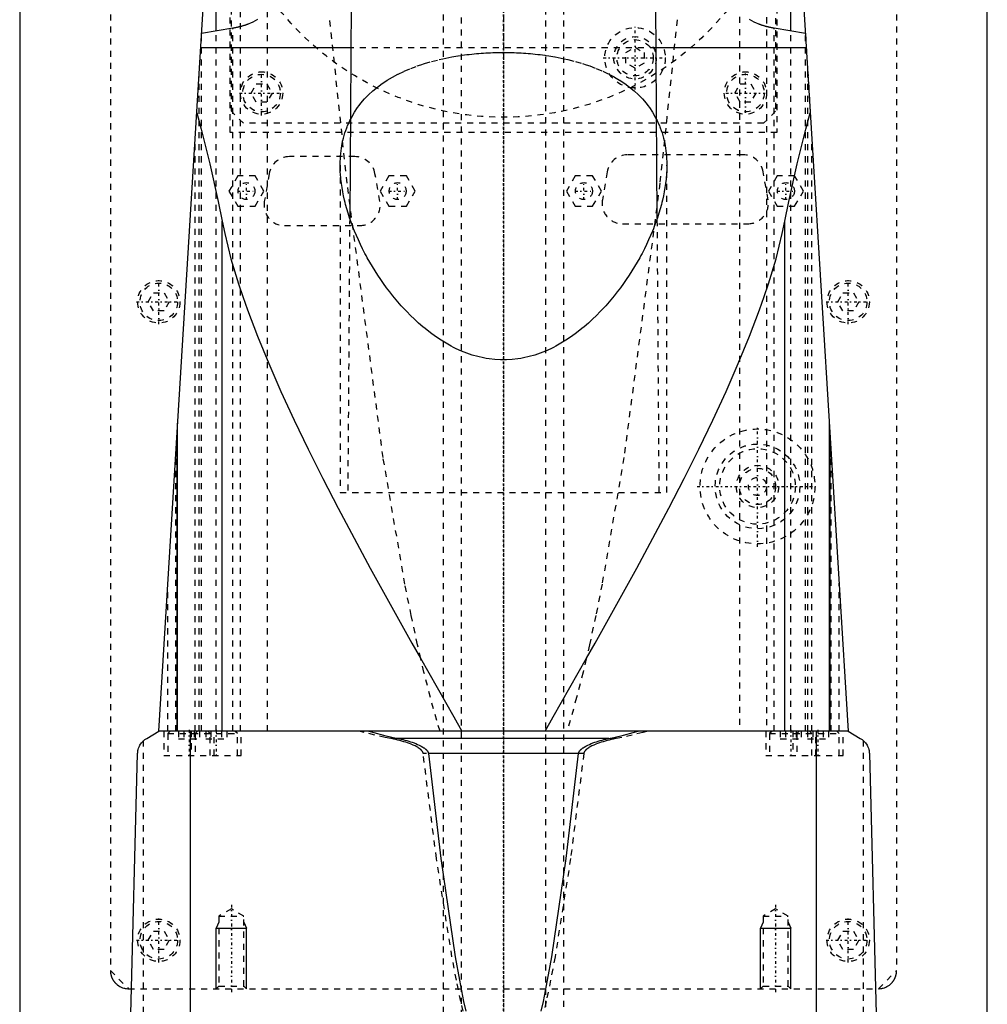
# Model space of a CAD drawing. Extents: x -90 to 90, y -146 to 645.
# Tile 7 of 14: x -80 to 80, y 32 to 195. Entities that reach past the tile are written whole.
import ezdxf

# ---------------------------------------------------------------- set-up
doc = ezdxf.new("R2010")
doc.units = 0
doc.linetypes.add('CENTER', pattern=[1.5, 0.45, -0.5, 0.05, -0.5])
doc.linetypes.add('DASHED', pattern=[2, 1, -1])
for name, color, linetype in [('AM_0', 7, 'CONTINUOUS'), ('AM_10', 7, 'CONTINUOUS'), ('AM_3', 7, 'DASHED'), ('AM_7', 7, 'CENTER')]:
    doc.layers.add(name, color=color, linetype=linetype)

msp = doc.modelspace()

# ---------------------------------------------------------------- linework, layer by layer
at = {"layer": 'AM_0', "color": 7, "linetype": 'CONTINUOUS'}
for p, q in [((-80, 291.5), (-80, 30)), ((80, 30), (80, 291.5)), ((-57, 77.05), (-47, 240)), ((47, 240), (57, 77.05)), ((-47.5, 192.75), (-47.5, 201.01)), ((47.5, 192.75), (47.5, 201.01)), ((-25.18, 197.5), (-25.43, 161.82)), ((25.43, 161.82), (25.18, 197.5)), ((-44.74, 193.21), (-49.92, 192.34)), ((49.92, 192.34), (44.74, 193.21)), ((-25.23, 190), (-50.07, 190)), ((50.07, 190), (25.23, 190)), ((-46.53, 77.05), (-46.53, 161.33)), ((46.53, 77.05), (46.53, 161.33)), ((-53.88, 77.05), (-53.88, 127.93)), ((53.88, 77.05), (53.88, 127.93)), ((-54, 125.94), (-54, 77.05)), ((54, 77.05), (54, 125.94)), ((-59, 75.85), (-57, 77.05)), ((57, 77.05), (-57, 77.05)), ((-51.74, 16.5), (-51.74, 77.05)), ((51.74, 16.5), (51.74, 77.05)), ((57, 77.05), (59, 75.85)), ((17.41, 75.85), (-17.41, 75.85)), ((-62, 16.5), (-60.5, 73.35)), ((12.4, 73.35), (-12.4, 73.35)), ((60.5, 73.35), (62, 16.5))]:
    msp.add_line(p, q, dxfattribs=at)
for points in [[(-40.69, 194.65, 0), (-41.06, 194.43, 0), (-41.45, 194.22, 0), (-41.86, 194.03, 0), (-42.12, 193.92, 0), (-42.2, 193.89, 0), (-42.28, 193.86, 0), (-42.32, 193.85, 0), (-42.36, 193.84, 0), (-42.43, 193.81, 0), (-42.52, 193.78, 0), (-42.6, 193.75, 0), (-42.68, 193.72, 0), (-42.76, 193.69, 0), (-42.8, 193.68, 0), (-42.85, 193.67, 0), (-42.93, 193.64, 0), (-43.02, 193.61, 0), (-43.06, 193.6, 0), (-43.11, 193.59, 0), (-43.19, 193.56, 0), (-43.28, 193.54, 0), (-43.33, 193.52, 0), (-43.37, 193.51, 0), (-43.46, 193.49, 0), (-43.55, 193.46, 0), (-43.64, 193.44, 0), (-43.74, 193.42, 0), (-43.83, 193.4, 0), (-43.88, 193.39, 0), (-43.92, 193.37, 0), (-44.02, 193.35, 0), (-44.11, 193.33, 0), (-44.21, 193.31, 0), (-44.3, 193.29, 0), (-44.4, 193.27, 0), (-44.45, 193.27, 0), (-44.5, 193.26, 0), (-44.6, 193.24, 0), (-44.69, 193.22, 0), (-44.74, 193.21, 0)], [(44.74, 193.21, 0), (44.69, 193.22, 0), (44.6, 193.24, 0), (44.5, 193.26, 0), (44.45, 193.27, 0), (44.4, 193.27, 0), (44.31, 193.29, 0), (44.21, 193.31, 0), (44.11, 193.33, 0), (44.02, 193.35, 0), (43.92, 193.37, 0), (43.88, 193.38, 0), (43.83, 193.4, 0), (43.74, 193.42, 0), (43.65, 193.44, 0), (43.55, 193.46, 0), (43.46, 193.49, 0), (43.37, 193.51, 0), (43.33, 193.52, 0), (43.28, 193.54, 0), (43.2, 193.56, 0), (43.11, 193.59, 0), (43.06, 193.6, 0), (43.02, 193.61, 0), (42.94, 193.64, 0), (42.85, 193.67, 0), (42.81, 193.68, 0), (42.77, 193.69, 0), (42.68, 193.72, 0), (42.6, 193.75, 0), (42.52, 193.78, 0), (42.44, 193.81, 0), (42.36, 193.83, 0), (42.32, 193.85, 0), (42.28, 193.86, 0), (42.2, 193.89, 0), (42.12, 193.92, 0), (41.86, 194.03, 0), (41.45, 194.22, 0), (41.06, 194.43, 0), (40.7, 194.65, 0)], [(-50.73, 179.26, 0), (-49.98, 176.55, 0), (-48.54, 170.79, 0), (-47.18, 164.59, 0), (-46.53, 161.33, 0)], [(46.53, 161.33, 0), (47.18, 164.59, 0), (48.54, 170.79, 0), (49.98, 176.55, 0), (50.73, 179.26, 0)], [(-27, 170.57, 0), (-27, 170.78, 0), (-26.99, 171.21, 0), (-26.97, 171.64, 0), (-26.96, 171.86, 0), (-26.94, 172.08, 0), (-26.91, 172.51, 0), (-26.86, 172.94, 0), (-26.8, 173.37, 0), (-26.73, 173.8, 0), (-26.65, 174.23, 0), (-26.61, 174.44, 0), (-26.56, 174.65, 0), (-26.46, 175.07, 0), (-26.34, 175.5, 0), (-26.22, 175.91, 0), (-26.08, 176.33, 0), (-25.93, 176.74, 0), (-25.85, 176.94, 0), (-25.77, 177.15, 0), (-25.6, 177.55, 0), (-25.41, 177.95, 0), (-25.31, 178.14, 0)], [(25.31, 178.14, 0), (25.41, 177.95, 0), (25.6, 177.55, 0), (25.77, 177.15, 0), (25.85, 176.94, 0), (25.93, 176.74, 0), (26.08, 176.33, 0), (26.22, 175.91, 0), (26.34, 175.5, 0), (26.46, 175.07, 0), (26.56, 174.65, 0), (26.61, 174.44, 0), (26.65, 174.23, 0), (26.73, 173.8, 0), (26.8, 173.37, 0), (26.86, 172.94, 0), (26.91, 172.51, 0), (26.94, 172.08, 0), (26.96, 171.86, 0), (26.97, 171.64, 0), (26.99, 171.21, 0), (27, 170.78, 0), (27, 170.57, 0)], [(27, 170.57, 0), (27, 170.24, 0), (26.98, 169.59, 0), (26.94, 168.93, 0), (26.91, 168.6, 0), (26.88, 168.26, 0), (26.8, 167.58, 0), (26.7, 166.9, 0), (26.58, 166.2, 0), (26.44, 165.5, 0), (26.28, 164.79, 0), (26.2, 164.43, 0), (26.11, 164.07, 0), (25.91, 163.35, 0), (25.69, 162.63, 0), (25.46, 161.9, 0), (25.2, 161.17, 0), (24.93, 160.43, 0), (24.78, 160.06, 0), (24.64, 159.69, 0), (24.33, 158.96, 0), (24, 158.22, 0), (23.83, 157.85, 0), (23.66, 157.48, 0), (23.29, 156.75, 0), (22.92, 156.01, 0), (22.72, 155.65, 0), (22.52, 155.28, 0), (22.11, 154.56, 0), (21.68, 153.83, 0), (21.24, 153.12, 0), (20.78, 152.41, 0), (20.31, 151.7, 0), (20.07, 151.35, 0), (19.82, 151.01, 0), (19.32, 150.32, 0), (18.81, 149.64, 0), (18.28, 148.97, 0), (17.74, 148.32, 0), (17.19, 147.67, 0), (16.9, 147.35, 0), (16.61, 147.03, 0), (16.01, 146.39, 0), (15.38, 145.75, 0), (14.72, 145.12, 0), (14.05, 144.5, 0), (13.34, 143.89, 0), (12.98, 143.59, 0), (12.62, 143.3, 0), (11.87, 142.72, 0), (11.1, 142.18, 0), (10.31, 141.65, 0), (9.5, 141.16, 0), (8.67, 140.69, 0), (8.25, 140.47, 0), (7.82, 140.26, 0), (6.96, 139.87, 0), (6.07, 139.52, 0), (5.18, 139.21, 0), (4.26, 138.95, 0), (3.33, 138.73, 0), (2.87, 138.65, 0), (2.39, 138.57, 0), (1.44, 138.46, 0), (0.48, 138.4, 0), (0, 138.4, 0), (-0.48, 138.4, 0), (-1.44, 138.46, 0), (-2.39, 138.57, 0), (-2.87, 138.65, 0), (-3.33, 138.73, 0), (-4.26, 138.95, 0), (-5.18, 139.21, 0), (-6.07, 139.52, 0), (-6.96, 139.87, 0), (-7.82, 140.26, 0), (-8.25, 140.47, 0), (-8.67, 140.69, 0), (-9.5, 141.16, 0), (-10.31, 141.65, 0), (-11.1, 142.18, 0), (-11.87, 142.72, 0), (-12.62, 143.3, 0), (-12.98, 143.59, 0), (-13.34, 143.89, 0), (-14.05, 144.5, 0), (-14.72, 145.12, 0), (-15.38, 145.75, 0), (-16.01, 146.39, 0), (-16.61, 147.03, 0), (-16.9, 147.35, 0), (-17.19, 147.67, 0), (-17.74, 148.32, 0), (-18.28, 148.97, 0), (-18.81, 149.64, 0), (-19.32, 150.32, 0), (-19.82, 151.01, 0), (-20.07, 151.35, 0), (-20.31, 151.7, 0), (-20.78, 152.41, 0), (-21.24, 153.12, 0), (-21.68, 153.83, 0), (-22.11, 154.56, 0), (-22.52, 155.28, 0), (-22.72, 155.65, 0), (-22.92, 156.01, 0), (-23.29, 156.75, 0), (-23.66, 157.48, 0), (-23.83, 157.85, 0), (-24, 158.22, 0), (-24.33, 158.96, 0), (-24.64, 159.69, 0), (-24.78, 160.06, 0), (-24.93, 160.43, 0), (-25.2, 161.17, 0), (-25.46, 161.9, 0), (-25.69, 162.63, 0), (-25.91, 163.35, 0), (-26.11, 164.07, 0), (-26.2, 164.43, 0), (-26.28, 164.79, 0), (-26.44, 165.5, 0), (-26.58, 166.2, 0), (-26.7, 166.9, 0), (-26.8, 167.58, 0), (-26.88, 168.26, 0), (-26.91, 168.6, 0), (-26.94, 168.93, 0), (-26.98, 169.59, 0), (-27, 170.24, 0), (-27, 170.57, 0)], [(-46.53, 161.33, 0), (-46.1, 159.28, 0), (-45.06, 155.13, 0), (-43.81, 150.97, 0), (-43.1, 148.86, 0), (-42.35, 146.7, 0), (-40.68, 142.31, 0), (-38.82, 137.79, 0), (-36.8, 133.17, 0), (-34.62, 128.45, 0), (-32.3, 123.66, 0), (-31.1, 121.24, 0), (-29.87, 118.8, 0), (-27.33, 113.89, 0), (-24.71, 108.95, 0), (-22.03, 103.98, 0), (-19.29, 99.01, 0), (-16.52, 94.06, 0), (-15.13, 91.59, 0), (-13.74, 89.13, 0), (-10.97, 84.25, 0), (-8.23, 79.43, 0), (-6.87, 77.05, 0)], [(6.87, 77.05, 0), (8.23, 79.43, 0), (10.97, 84.25, 0), (13.74, 89.13, 0), (15.13, 91.59, 0), (16.52, 94.06, 0), (19.29, 99.01, 0), (22.03, 103.98, 0), (24.71, 108.95, 0), (27.33, 113.89, 0), (29.87, 118.8, 0), (31.1, 121.24, 0), (32.3, 123.66, 0), (34.62, 128.45, 0), (36.8, 133.17, 0), (38.82, 137.79, 0), (40.68, 142.31, 0), (42.35, 146.7, 0), (43.1, 148.86, 0), (43.81, 150.97, 0), (45.06, 155.13, 0), (46.1, 159.28, 0), (46.53, 161.33, 0)], [(-22.25, 77.05, 0), (-21.46, 76.83, 0), (-19.85, 76.41, 0), (-18.23, 76.03, 0), (-17.41, 75.85, 0)], [(17.41, 75.85, 0), (18.23, 76.03, 0), (19.85, 76.41, 0), (21.46, 76.83, 0), (22.25, 77.05, 0)], [(-60.5, 73.35, 0), (-60.5, 73.35, 0), (-60.5, 73.36, 0), (-60.5, 73.37, 0), (-60.5, 73.37, 0), (-60.5, 73.37, 0), (-60.5, 73.38, 0), (-60.5, 73.38, 0), (-60.5, 73.39, 0), (-60.5, 73.39, 0), (-60.5, 73.4, 0), (-60.5, 73.4, 0), (-60.5, 73.4, 0), (-60.5, 73.41, 0), (-60.5, 73.41, 0), (-60.5, 73.43, 0), (-60.5, 73.44, 0), (-60.49, 73.45, 0), (-60.49, 73.48, 0), (-60.49, 73.5, 0), (-60.49, 73.52, 0), (-60.49, 73.54, 0), (-60.49, 73.56, 0), (-60.49, 73.57, 0), (-60.48, 73.57, 0), (-60.48, 73.59, 0), (-60.48, 73.61, 0), (-60.47, 73.65, 0), (-60.47, 73.69, 0), (-60.46, 73.73, 0), (-60.45, 73.79, 0), (-60.44, 73.85, 0), (-60.4, 74.02, 0), (-60.33, 74.26, 0), (-60.29, 74.36, 0), (-60.25, 74.45, 0), (-60.18, 74.6, 0), (-60.11, 74.74, 0), (-59.83, 75.14, 0), (-59.29, 75.66, 0), (-59, 75.85, 0)], [(-17.41, 75.85, 0), (-17.25, 75.82, 0), (-16.93, 75.75, 0), (-16.61, 75.67, 0), (-16.46, 75.63, 0), (-16.3, 75.59, 0), (-15.99, 75.51, 0), (-15.68, 75.41, 0), (-15.38, 75.32, 0), (-15.08, 75.22, 0), (-14.78, 75.11, 0), (-14.64, 75.06, 0), (-14.49, 75, 0), (-14.21, 74.88, 0), (-13.92, 74.75, 0), (-13.62, 74.59, 0), (-13.33, 74.43, 0), (-13.17, 74.32, 0), (-13.13, 74.29, 0), (-13.08, 74.26, 0), (-13.06, 74.24, 0), (-13.04, 74.22, 0), (-12.99, 74.19, 0), (-12.95, 74.16, 0), (-12.93, 74.14, 0), (-12.91, 74.12, 0), (-12.87, 74.09, 0), (-12.83, 74.05, 0), (-12.81, 74.04, 0), (-12.79, 74.02, 0), (-12.75, 73.98, 0), (-12.72, 73.94, 0), (-12.68, 73.9, 0), (-12.65, 73.86, 0), (-12.61, 73.82, 0), (-12.6, 73.8, 0), (-12.58, 73.78, 0), (-12.55, 73.73, 0), (-12.52, 73.68, 0), (-12.49, 73.63, 0), (-12.47, 73.58, 0), (-12.45, 73.53, 0), (-12.44, 73.51, 0), (-12.43, 73.48, 0), (-12.41, 73.43, 0), (-12.41, 73.4, 0), (-12.41, 73.39, 0), (-12.4, 73.38, 0), (-12.4, 73.38, 0), (-12.4, 73.37, 0), (-12.4, 73.36, 0), (-12.4, 73.35, 0), (-12.4, 73.35, 0)], [(12.4, 73.35, 0), (12.4, 73.35, 0), (12.4, 73.36, 0), (12.4, 73.37, 0), (12.4, 73.38, 0), (12.4, 73.38, 0), (12.41, 73.39, 0), (12.41, 73.4, 0), (12.41, 73.43, 0), (12.43, 73.48, 0), (12.44, 73.51, 0), (12.45, 73.53, 0), (12.47, 73.58, 0), (12.49, 73.63, 0), (12.52, 73.68, 0), (12.55, 73.73, 0), (12.58, 73.78, 0), (12.6, 73.8, 0), (12.61, 73.82, 0), (12.65, 73.86, 0), (12.68, 73.9, 0), (12.72, 73.94, 0), (12.75, 73.98, 0), (12.79, 74.02, 0), (12.81, 74.04, 0), (12.83, 74.05, 0), (12.87, 74.09, 0), (12.91, 74.12, 0), (12.93, 74.14, 0), (12.95, 74.16, 0), (12.99, 74.19, 0), (13.04, 74.22, 0), (13.06, 74.24, 0), (13.08, 74.26, 0), (13.13, 74.29, 0), (13.17, 74.32, 0), (13.33, 74.43, 0), (13.62, 74.59, 0), (13.92, 74.75, 0), (14.21, 74.88, 0), (14.49, 75, 0), (14.64, 75.06, 0), (14.78, 75.11, 0), (15.08, 75.22, 0), (15.38, 75.32, 0), (15.68, 75.41, 0), (15.99, 75.51, 0), (16.3, 75.59, 0), (16.46, 75.63, 0), (16.61, 75.67, 0), (16.93, 75.75, 0), (17.25, 75.82, 0), (17.41, 75.85, 0)], [(59, 75.85, 0), (59.29, 75.66, 0), (59.83, 75.14, 0), (60.11, 74.74, 0), (60.18, 74.6, 0), (60.25, 74.45, 0), (60.29, 74.36, 0), (60.33, 74.26, 0), (60.4, 74.02, 0), (60.44, 73.85, 0), (60.45, 73.79, 0), (60.46, 73.73, 0), (60.47, 73.69, 0), (60.47, 73.65, 0), (60.48, 73.61, 0), (60.48, 73.59, 0), (60.48, 73.57, 0), (60.49, 73.57, 0), (60.49, 73.56, 0), (60.49, 73.54, 0), (60.49, 73.52, 0), (60.49, 73.5, 0), (60.49, 73.48, 0), (60.49, 73.45, 0), (60.5, 73.44, 0), (60.5, 73.43, 0), (60.5, 73.41, 0), (60.5, 73.41, 0), (60.5, 73.4, 0), (60.5, 73.4, 0), (60.5, 73.4, 0), (60.5, 73.39, 0), (60.5, 73.39, 0), (60.5, 73.38, 0), (60.5, 73.38, 0), (60.5, 73.37, 0), (60.5, 73.37, 0), (60.5, 73.37, 0), (60.5, 73.36, 0), (60.5, 73.35, 0), (60.5, 73.35, 0)], [(-12.4, 73.35, 0), (-10.36, 56.04, 0), (-7.97, 39.77, 0), (-7.28, 35.91, 0), (-6.59, 32.39, 0), (-6.24, 30.76, 0)], [(6.24, 30.76, 0), (6.59, 32.39, 0), (7.28, 35.91, 0), (7.97, 39.77, 0), (10.36, 56.04, 0), (12.4, 73.35, 0)]]:
    msp.add_polyline3d(points, dxfattribs=at)
at = {"layer": 'AM_10', "color": 7, "linetype": 'CONTINUOUS'}
for p, q in [((-47.07, 45.5), (-47.5, 44.5)), ((-47.5, 34.5), (-47.5, 44.5)), ((-47.5, 44.5), (-42.5, 44.5)), ((-42.93, 45.5), (-42.5, 44.5)), ((-42.5, 34.5), (-42.5, 44.5)), ((42.93, 45.5), (42.5, 44.5)), ((42.5, 34.5), (42.5, 44.5)), ((42.5, 44.5), (47.5, 44.5)), ((47.07, 45.5), (47.5, 44.5)), ((47.5, 34.5), (47.5, 44.5))]:
    msp.add_line(p, q, dxfattribs=at)
at = {"layer": 'AM_3', "color": 6, "linetype": 'DASHED'}
for p, q in [((-7, 569), (-7, -110.5)), ((7, -110.5), (7, 569)), ((-10, 553.5), (-10, -70.5)), ((10, -70.5), (10, 553.5)), ((-65, 313.5), (-65, 37.5)), ((65, 313.5), (65, 37.5)), ((-43.5, 77.05), (-43.5, 247.02)), ((43.5, 247.02), (43.5, 77.05)), ((-45.21, 176), (-45.21, 244.67)), ((45.21, 244.67), (45.21, 176)), ((-45, 179.5), (-45, 232.9)), ((45, 232.9), (45, 179.5)), ((-39, 77.05), (-39, 197.08)), ((39, 197.08), (39, 77.05)), ((-49.95, 77.05), (-49.95, 192)), ((-47.5, 77.05), (-47.5, 192.75)), ((-44.74, 77.05), (-44.74, 193.21)), ((44.74, 77.05), (44.74, 193.21)), ((47.5, 77.05), (47.5, 192.75)), ((49.92, 192.34), (50.73, 179.26)), ((49.95, 77.05), (49.95, 192)), ((25.23, 190), (-25.23, 190)), ((20.25, 189.19), (21.75, 190.06)), ((20.25, 187.46), (20.25, 189.19)), ((21.75, 190.06), (23.25, 189.19)), ((23.25, 189.19), (23.25, 187.46)), ((21.75, 186.6), (20.25, 187.46)), ((23.25, 187.46), (21.75, 186.6)), ((-50.31, 77.05), (-50.31, 186.12)), ((50.31, 77.05), (50.31, 186.12)), ((-41.73, 182.5), (-40.87, 184)), ((-40.87, 184), (-39.13, 184)), ((-39.13, 184), (-38.27, 182.5)), ((38.27, 182.5), (39.13, 184)), ((39.13, 184), (40.87, 184)), ((40.87, 184), (41.73, 182.5)), ((-40.87, 181), (-41.73, 182.5)), ((-38.27, 182.5), (-39.13, 181)), ((39.13, 181), (38.27, 182.5)), ((41.73, 182.5), (40.87, 181)), ((-39.13, 181), (-40.87, 181)), ((40.87, 181), (39.13, 181)), ((-43, 177.5), (-45, 179.5)), ((45, 179.5), (43, 177.5)), ((43, 177.5), (-43, 177.5)), ((45.21, 176), (-45.21, 176)), ((-51, 77.05), (-51, 174.82)), ((51, 77.05), (51, 174.82)), ((-24.6, 172), (-35.4, 172)), ((39.6, 172.3), (20.5, 172.3)), ((-27, 170.57), (-27, 116.5)), ((17.15, 169.48), (16.35, 164.88)), ((27, 116.5), (27, 170.57)), ((43.75, 164.88), (42.95, 169.48)), ((-43.94, 168.8), (-45.39, 166.3)), ((-41.06, 168.8), (-43.94, 168.8)), ((-39.61, 166.3), (-41.06, 168.8)), ((-38.75, 169.18), (-39.55, 164.58)), ((-20.45, 164.58), (-21.25, 169.18)), ((-18.94, 168.8), (-20.39, 166.3)), ((-16.06, 168.8), (-18.94, 168.8)), ((-14.61, 166.3), (-16.06, 168.8)), ((11.86, 168.8), (10.41, 166.3)), ((14.74, 168.8), (11.86, 168.8)), ((16.19, 166.3), (14.74, 168.8)), ((45.26, 168.8), (43.81, 166.3)), ((48.14, 168.8), (45.26, 168.8)), ((49.59, 166.3), (48.14, 168.8)), ((-45.39, 166.3), (-43.94, 163.8)), ((-41.06, 163.8), (-39.61, 166.3)), ((-20.39, 166.3), (-18.94, 163.8)), ((-16.06, 163.8), (-14.61, 166.3)), ((10.41, 166.3), (11.86, 163.8)), ((14.74, 163.8), (16.19, 166.3)), ((43.81, 166.3), (45.26, 163.8)), ((48.14, 163.8), (49.59, 166.3)), ((-43.94, 163.8), (-41.06, 163.8)), ((-18.94, 163.8), (-16.06, 163.8)), ((11.86, 163.8), (14.74, 163.8)), ((45.26, 163.8), (48.14, 163.8)), ((-25.43, 161.82), (-25.75, 116.5)), ((25.75, 116.5), (25.43, 161.82)), ((-36.2, 160.6), (-23.8, 160.6)), ((19.7, 160.9), (40.4, 160.9)), ((-58.73, 148), (-57.87, 149.5)), ((-57.87, 149.5), (-56.13, 149.5)), ((-56.13, 149.5), (-55.27, 148)), ((55.27, 148), (56.13, 149.5)), ((56.13, 149.5), (57.87, 149.5)), ((57.87, 149.5), (58.73, 148)), ((-57.87, 146.5), (-58.73, 148)), ((-56.13, 146.5), (-57.87, 146.5)), ((-55.27, 148), (-56.13, 146.5)), ((56.13, 146.5), (55.27, 148)), ((57.87, 146.5), (56.13, 146.5)), ((58.73, 148), (57.87, 146.5)), ((-54.2, 77.05), (-54.2, 122.75)), ((54.2, 77.05), (54.2, 122.75)), ((-27, 116.5), (27, 116.5)), ((-55.5, 77.05), (-55.5, 101.49)), ((55.5, 77.05), (55.5, 101.49)), ((-56.15, 77.05), (-56.15, 73.05)), ((-55.1, 77.05), (-55.5, 76.65)), ((-55.5, 76.65), (-55.5, 73.05)), ((-55.5, 76.65), (-44, 76.65)), ((-53.73, 77.05), (-53.73, 75.8)), ((-52.87, 77.05), (-52.87, 75.8)), ((-51.65, 77.05), (-51.65, 73.05)), ((-51.13, 77.05), (-51.13, 75.8)), ((-50.6, 77.05), (-51, 76.65)), ((-51, 76.65), (-51, 73.05)), ((-50.27, 77.05), (-50.27, 75.8)), ((-49.23, 77.05), (-49.23, 75.8)), ((-48.5, 76.65), (-48.9, 77.05)), ((-48.5, 73.05), (-48.5, 76.65)), ((-48.37, 77.05), (-48.37, 75.8)), ((-47.85, 73.05), (-47.85, 77.05)), ((-46.63, 77.05), (-46.63, 75.8)), ((-45.77, 77.05), (-45.77, 75.8)), ((-44, 76.65), (-44.4, 77.05)), ((-44, 73.05), (-44, 76.65)), ((-43.35, 73.05), (-43.35, 77.05)), ((43.35, 77.05), (43.35, 73.05)), ((44.4, 77.05), (44, 76.65)), ((44, 76.65), (44, 73.05)), ((44, 76.65), (55.5, 76.65)), ((45.77, 77.05), (45.77, 75.8)), ((46.63, 77.05), (46.63, 75.8)), ((47.85, 77.05), (47.85, 73.05)), ((48.37, 77.05), (48.37, 75.8)), ((48.9, 77.05), (48.5, 76.65)), ((48.5, 76.65), (48.5, 73.05)), ((49.23, 77.05), (49.23, 75.8)), ((50.27, 77.05), (50.27, 75.8)), ((51, 76.65), (50.6, 77.05)), ((51, 73.05), (51, 76.65)), ((51.13, 77.05), (51.13, 75.8)), ((51.65, 73.05), (51.65, 77.05)), ((52.87, 77.05), (52.87, 75.8)), ((53.73, 77.05), (53.73, 75.8)), ((55.5, 76.65), (55.1, 77.05)), ((55.5, 73.05), (55.5, 76.65)), ((56.15, 73.05), (56.15, 77.05)), ((-59.5, 16.5), (-59.5, 75.49)), ((-53.73, 75.8), (-50.27, 75.8)), ((-49.23, 75.8), (-45.77, 75.8)), ((18.65, 75.85), (-18.65, 75.85)), ((45.77, 75.8), (49.23, 75.8)), ((50.27, 75.8), (53.73, 75.8)), ((59.5, 16.5), (59.5, 75.49)), ((13.28, 73.35), (-13.28, 73.35)), ((-56.15, 73.05), (-43.35, 73.05)), ((43.35, 73.05), (56.15, 73.05)), ((-45, 47.69), (-47.07, 46.5)), ((-42.93, 46.5), (-45, 47.69)), ((45, 47.69), (42.93, 46.5)), ((47.07, 46.5), (45, 47.69)), ((-47.07, 46.5), (-47.07, 34.93)), ((-47.07, 46.5), (-42.93, 46.5)), ((-42.93, 34.93), (-42.93, 46.5)), ((42.93, 46.5), (42.93, 34.93)), ((42.93, 46.5), (47.07, 46.5)), ((47.07, 34.93), (47.07, 46.5)), ((-58.73, 42.5), (-57.87, 44)), ((-57.87, 44), (-56.13, 44)), ((-56.13, 44), (-55.27, 42.5)), ((55.27, 42.5), (56.13, 44)), ((56.13, 44), (57.87, 44)), ((57.87, 44), (58.73, 42.5)), ((-57.87, 41), (-58.73, 42.5)), ((-55.27, 42.5), (-56.13, 41)), ((56.13, 41), (55.27, 42.5)), ((58.73, 42.5), (57.87, 41)), ((-56.13, 41), (-57.87, 41)), ((57.87, 41), (56.13, 41)), ((-65, 37.5), (-62, 34.5)), ((62, 34.5), (65, 37.5)), ((-62, 34.5), (62, 34.5)), ((-47.07, 34.93), (-47.5, 34.5)), ((-47.07, 34.93), (-42.93, 34.93)), ((-42.5, 34.5), (-42.93, 34.93)), ((42.93, 34.93), (42.5, 34.5)), ((42.93, 34.93), (47.07, 34.93)), ((47.5, 34.5), (47.07, 34.93))]:
    msp.add_line(p, q, dxfattribs=at)
for points in [[(-10.49, 77.05, 0), (-11.02, 78.82, 0), (-12.09, 82.64, 0), (-13.15, 86.8, 0), (-13.68, 89.01, 0), (-14.21, 91.31, 0), (-15.26, 96.17, 0), (-16.3, 101.37, 0), (-19.91, 122.28, 0), (-25.86, 167.62, 0), (-28.71, 194.62, 0)], [(28.71, 194.62, 0), (25.86, 167.62, 0), (19.91, 122.28, 0), (16.3, 101.37, 0), (15.26, 96.17, 0), (14.21, 91.31, 0), (13.68, 89.01, 0), (13.15, 86.8, 0), (12.09, 82.64, 0), (11.02, 78.82, 0), (10.49, 77.05, 0)], [(-7.01, 188.72, 0), (-6.81, 188.75, 0), (-6.43, 188.8, 0), (-6.04, 188.85, 0), (-5.84, 188.88, 0), (-5.65, 188.9, 0), (-5.26, 188.94, 0), (-4.87, 188.98, 0), (-4.48, 189.02, 0), (-4.09, 189.05, 0), (-3.69, 189.08, 0), (-3.5, 189.1, 0), (-3.3, 189.11, 0), (-2.91, 189.13, 0), (-2.52, 189.15, 0), (-2.13, 189.17, 0), (-1.74, 189.19, 0), (-1.35, 189.2, 0), (-1.16, 189.2, 0), (-0.96, 189.21, 0), (-0.58, 189.21, 0), (-0.19, 189.22, 0), (0, 189.22, 0)], [(0, 189.22, 0), (0.19, 189.22, 0), (0.58, 189.21, 0), (0.96, 189.21, 0), (1.16, 189.2, 0), (1.35, 189.2, 0), (1.74, 189.19, 0), (2.13, 189.17, 0), (2.52, 189.15, 0), (2.91, 189.13, 0), (3.3, 189.11, 0), (3.5, 189.1, 0), (3.69, 189.08, 0), (4.09, 189.05, 0), (4.48, 189.02, 0), (4.87, 188.98, 0), (5.26, 188.94, 0), (5.65, 188.9, 0), (5.84, 188.88, 0), (6.04, 188.85, 0), (6.43, 188.8, 0), (6.81, 188.75, 0), (7.01, 188.72, 0)], [(-25.31, 178.14, 0), (-25.1, 178.54, 0), (-24.65, 179.33, 0), (-24.14, 180.09, 0), (-23.87, 180.46, 0), (-23.58, 180.82, 0), (-22.97, 181.53, 0), (-22.32, 182.21, 0), (-21.61, 182.86, 0), (-20.85, 183.47, 0), (-20.06, 184.06, 0), (-19.64, 184.34, 0), (-19.21, 184.62, 0), (-18.33, 185.14, 0), (-17.4, 185.64, 0), (-16.41, 186.11, 0), (-15.35, 186.56, 0), (-14.25, 186.98, 0), (-13.68, 187.17, 0), (-13.09, 187.36, 0), (-11.89, 187.72, 0), (-10.65, 188.03, 0), (-10.01, 188.18, 0)], [(-10.01, 188.18, 0), (-9.52, 188.28, 0), (-8.53, 188.48, 0), (-7.52, 188.65, 0), (-7.01, 188.72, 0)], [(7.01, 188.72, 0), (7.52, 188.65, 0), (8.53, 188.48, 0), (9.52, 188.28, 0), (10.01, 188.18, 0)], [(10.01, 188.18, 0), (10.65, 188.03, 0), (11.89, 187.72, 0), (13.09, 187.36, 0), (13.68, 187.17, 0), (14.25, 186.98, 0), (15.35, 186.56, 0), (16.41, 186.11, 0), (17.4, 185.64, 0), (18.33, 185.14, 0), (19.21, 184.62, 0), (19.64, 184.34, 0), (20.06, 184.06, 0), (20.85, 183.47, 0), (21.61, 182.86, 0), (22.32, 182.21, 0), (22.97, 181.53, 0), (23.58, 180.82, 0), (23.87, 180.46, 0), (24.14, 180.09, 0), (24.65, 179.33, 0), (25.1, 178.54, 0), (25.31, 178.14, 0)], [(-18.65, 75.85, 0), (-19.54, 76.03, 0), (-21.29, 76.41, 0), (-23.02, 76.83, 0), (-23.87, 77.05, 0)], [(23.87, 77.05, 0), (23.02, 76.83, 0), (21.29, 76.41, 0), (19.54, 76.03, 0), (18.65, 75.85, 0)], [(-13.28, 73.35, 0), (-13.28, 73.35, 0), (-13.28, 73.36, 0), (-13.28, 73.37, 0), (-13.28, 73.38, 0), (-13.28, 73.38, 0), (-13.28, 73.39, 0), (-13.29, 73.4, 0), (-13.29, 73.41, 0), (-13.29, 73.42, 0), (-13.29, 73.43, 0), (-13.29, 73.43, 0), (-13.29, 73.44, 0), (-13.3, 73.45, 0), (-13.3, 73.46, 0), (-13.3, 73.47, 0), (-13.31, 73.47, 0), (-13.31, 73.48, 0), (-13.31, 73.49, 0), (-13.31, 73.49, 0), (-13.31, 73.5, 0), (-13.32, 73.51, 0), (-13.32, 73.52, 0), (-13.33, 73.54, 0), (-13.35, 73.59, 0), (-13.38, 73.65, 0), (-13.41, 73.7, 0), (-13.45, 73.74, 0), (-13.48, 73.79, 0), (-13.5, 73.81, 0), (-13.52, 73.84, 0), (-13.56, 73.88, 0), (-13.59, 73.92, 0), (-13.63, 73.96, 0), (-13.67, 74, 0), (-13.71, 74.03, 0), (-13.74, 74.05, 0), (-13.76, 74.07, 0), (-13.8, 74.11, 0), (-13.84, 74.14, 0), (-13.87, 74.16, 0), (-13.89, 74.17, 0), (-13.94, 74.21, 0), (-13.98, 74.24, 0), (-14.01, 74.26, 0), (-14.03, 74.27, 0), (-14.08, 74.31, 0), (-14.13, 74.34, 0), (-14.31, 74.44, 0), (-14.62, 74.61, 0), (-14.93, 74.76, 0), (-15.24, 74.89, 0), (-15.54, 75.01, 0), (-15.7, 75.06, 0), (-15.85, 75.12, 0), (-16.17, 75.22, 0), (-16.49, 75.32, 0), (-16.81, 75.42, 0), (-17.14, 75.51, 0), (-17.48, 75.59, 0), (-17.64, 75.63, 0), (-17.81, 75.67, 0), (-18.15, 75.75, 0), (-18.49, 75.82, 0), (-18.65, 75.85, 0)], [(18.65, 75.85, 0), (18.49, 75.82, 0), (18.15, 75.75, 0), (17.81, 75.67, 0), (17.64, 75.63, 0), (17.48, 75.59, 0), (17.14, 75.51, 0), (16.81, 75.42, 0), (16.49, 75.32, 0), (16.17, 75.22, 0), (15.85, 75.12, 0), (15.7, 75.06, 0), (15.54, 75.01, 0), (15.24, 74.89, 0), (14.93, 74.76, 0), (14.62, 74.61, 0), (14.31, 74.44, 0), (14.13, 74.34, 0), (14.08, 74.31, 0), (14.03, 74.27, 0), (14.01, 74.26, 0), (13.98, 74.24, 0), (13.94, 74.21, 0), (13.89, 74.17, 0), (13.87, 74.16, 0), (13.84, 74.14, 0), (13.8, 74.11, 0), (13.76, 74.07, 0), (13.74, 74.05, 0), (13.71, 74.03, 0), (13.67, 74, 0), (13.63, 73.96, 0), (13.59, 73.92, 0), (13.56, 73.88, 0), (13.52, 73.84, 0), (13.5, 73.81, 0), (13.48, 73.79, 0), (13.45, 73.74, 0), (13.41, 73.7, 0), (13.38, 73.65, 0), (13.35, 73.59, 0), (13.33, 73.54, 0), (13.32, 73.52, 0), (13.32, 73.51, 0), (13.31, 73.5, 0), (13.31, 73.49, 0), (13.31, 73.49, 0), (13.31, 73.48, 0), (13.31, 73.47, 0), (13.3, 73.47, 0), (13.3, 73.46, 0), (13.3, 73.45, 0), (13.29, 73.44, 0), (13.29, 73.43, 0), (13.29, 73.43, 0), (13.29, 73.42, 0), (13.29, 73.41, 0), (13.29, 73.4, 0), (13.28, 73.39, 0), (13.28, 73.38, 0), (13.28, 73.38, 0), (13.28, 73.37, 0), (13.28, 73.36, 0), (13.28, 73.35, 0), (13.28, 73.35, 0)], [(-6.68, 30.76, 0), (-7.05, 32.38, 0), (-7.79, 35.9, 0), (-8.52, 39.76, 0), (-11.09, 56.03, 0), (-13.28, 73.35, 0)], [(13.28, 73.35, 0), (11.09, 56.03, 0), (8.52, 39.76, 0), (7.79, 35.9, 0), (7.05, 32.38, 0), (6.68, 30.76, 0)], [(-65, 37.5, 0), (-65, 37.47, 0), (-65, 37.42, 0), (-65, 37.36, 0), (-65, 37.33, 0), (-64.99, 37.3, 0), (-64.99, 37.25, 0), (-64.98, 37.19, 0), (-64.98, 37.14, 0), (-64.97, 37.09, 0), (-64.96, 37.03, 0), (-64.96, 37, 0), (-64.95, 36.98, 0), (-64.94, 36.92, 0), (-64.93, 36.87, 0), (-64.92, 36.82, 0), (-64.91, 36.77, 0), (-64.9, 36.72, 0), (-64.89, 36.69, 0), (-64.88, 36.67, 0), (-64.87, 36.62, 0), (-64.85, 36.57, 0), (-64.84, 36.54, 0), (-64.83, 36.52, 0), (-64.82, 36.47, 0), (-64.8, 36.42, 0), (-64.79, 36.4, 0), (-64.78, 36.37, 0), (-64.76, 36.32, 0), (-64.74, 36.28, 0), (-64.72, 36.23, 0), (-64.7, 36.19, 0), (-64.68, 36.14, 0), (-64.66, 36.12, 0), (-64.65, 36.1, 0), (-64.63, 36.06, 0), (-64.61, 36.01, 0), (-64.58, 35.97, 0), (-64.56, 35.93, 0), (-64.53, 35.89, 0), (-64.52, 35.87, 0), (-64.51, 35.85, 0), (-64.48, 35.81, 0), (-64.45, 35.77, 0), (-64.43, 35.74, 0), (-64.4, 35.7, 0), (-64.37, 35.66, 0), (-64.36, 35.65, 0), (-64.34, 35.63, 0), (-64.32, 35.59, 0), (-64.29, 35.56, 0), (-64.26, 35.53, 0), (-64.23, 35.49, 0), (-64.2, 35.46, 0), (-64.19, 35.45, 0), (-64.17, 35.43, 0), (-64.14, 35.4, 0), (-64.12, 35.37, 0), (-64.01, 35.28, 0), (-63.92, 35.2, 0), (-63.83, 35.12, 0), (-63.63, 34.98, 0), (-63.42, 34.86, 0), (-63.21, 34.75, 0), (-62.99, 34.67, 0), (-62.77, 34.6, 0), (-62.66, 34.57, 0), (-62.55, 34.55, 0), (-62.33, 34.52, 0), (-62.11, 34.5, 0), (-62, 34.5, 0)], [(62, 34.5, 0), (62.11, 34.5, 0), (62.32, 34.52, 0), (62.54, 34.55, 0), (62.65, 34.57, 0), (62.76, 34.6, 0), (62.98, 34.67, 0), (63.2, 34.75, 0), (63.41, 34.85, 0), (63.62, 34.97, 0), (63.82, 35.11, 0), (63.91, 35.19, 0), (64, 35.27, 0), (64.11, 35.37, 0), (64.14, 35.4, 0), (64.17, 35.43, 0), (64.18, 35.44, 0), (64.2, 35.46, 0), (64.23, 35.49, 0), (64.25, 35.52, 0), (64.28, 35.55, 0), (64.31, 35.58, 0), (64.34, 35.62, 0), (64.35, 35.63, 0), (64.36, 35.65, 0), (64.39, 35.69, 0), (64.42, 35.72, 0), (64.44, 35.76, 0), (64.47, 35.8, 0), (64.49, 35.83, 0), (64.51, 35.85, 0), (64.52, 35.87, 0), (64.55, 35.91, 0), (64.57, 35.95, 0), (64.6, 36, 0), (64.62, 36.04, 0), (64.64, 36.08, 0), (64.65, 36.1, 0), (64.67, 36.12, 0), (64.69, 36.17, 0), (64.71, 36.22, 0), (64.73, 36.26, 0), (64.75, 36.31, 0), (64.77, 36.36, 0), (64.78, 36.38, 0), (64.79, 36.4, 0), (64.81, 36.45, 0), (64.83, 36.5, 0), (64.84, 36.53, 0), (64.85, 36.55, 0), (64.86, 36.6, 0), (64.88, 36.65, 0), (64.89, 36.68, 0), (64.89, 36.71, 0), (64.91, 36.76, 0), (64.92, 36.81, 0), (64.93, 36.87, 0), (64.94, 36.92, 0), (64.95, 36.97, 0), (64.96, 37, 0), (64.96, 37.03, 0), (64.97, 37.08, 0), (64.98, 37.14, 0), (64.98, 37.19, 0), (64.99, 37.25, 0), (64.99, 37.3, 0), (65, 37.33, 0), (65, 37.36, 0), (65, 37.42, 0), (65, 37.47, 0), (65, 37.5, 0)]]:
    msp.add_polyline3d(points, dxfattribs=at)
for centre, radius in [((0, 226), 47.5), ((21.75, 188.33), 5), ((21.75, 188.33), 3.5), ((21.75, 188.33), 3), ((-40, 182.5), 3.5), ((-40, 182.5), 3.1), ((40, 182.5), 3.5), ((40, 182.5), 3.1), ((-42.5, 166.3), 1.4), ((-17.5, 166.3), 1.4), ((13.3, 166.3), 1.4), ((46.7, 166.3), 1.4), ((-57, 148), 3.5), ((57, 148), 3.5), ((-57, 148), 3.1), ((57, 148), 3.1), ((42, 117.5), 9.5), ((42, 117.5), 7), ((42, 117.5), 6.25), ((42, 117.5), 3.5), ((42, 117.5), 3), ((42, 117.5), 1.5), ((-57, 42.5), 3.5), ((-57, 42.5), 3.1), ((57, 42.5), 3.5), ((57, 42.5), 3.1)]:
    msp.add_circle(centre, radius, dxfattribs=at)
for centre, start, end in [((-35.4, 168.6), 90, 170.1342), ((-24.6, 168.6), 9.8658, 90), ((20.5, 168.9), 90, 170.1342), ((39.6, 168.9), 9.8658, 90), ((-36.2, 164), 170.1342, 270), ((-23.8, 164), 270, 9.8658), ((19.7, 164.3), 170.1342, 270), ((40.4, 164.3), 270, 9.8658)]:
    msp.add_arc(centre, 3.4, start, end, dxfattribs=at)
at = {"layer": 'AM_7', "color": 4, "linetype": 'CENTER'}
for p, q in [((0, 644.98), (0, -146.47)), ((0, 384.4), (0, 188.6)), ((0, 317.3), (0, -16.93)), ((0, 242.7), (0, -37.19)), ((21.75, 183.08), (21.75, 193.58)), ((16.5, 188.33), (27, 188.33)), ((-40, 178.82), (-40, 186.18)), ((40, 179.25), (40, 185.75)), ((-43.67, 182.5), (-36.33, 182.5)), ((36.75, 182.5), (43.25, 182.5)), ((-42.5, 164.83), (-42.5, 167.77)), ((-17.5, 164.83), (-17.5, 167.77)), ((13.3, 164.83), (13.3, 167.77)), ((46.7, 164.83), (46.7, 167.77)), ((-43.97, 166.3), (-41.03, 166.3)), ((-18.97, 166.3), (-16.03, 166.3)), ((11.83, 166.3), (14.77, 166.3)), ((45.23, 166.3), (48.17, 166.3)), ((-57, 144.32), (-57, 151.68)), ((57, 144.32), (57, 151.68)), ((-60.67, 148), (-53.33, 148)), ((53.33, 148), (60.67, 148)), ((42, 107.53), (42, 127.47)), ((32.02, 117.5), (51.98, 117.5)), ((-52, 77.25), (-52, 72.85)), ((-47.5, 77.25), (-47.5, 72.85)), ((47.5, 77.25), (47.5, 72.85)), ((52, 77.25), (52, 72.85)), ((-45, 48.35), (-45, 33.84)), ((45, 48.35), (45, 33.84)), ((-57, 38.83), (-57, 46.17)), ((57, 38.83), (57, 46.17)), ((-60.67, 42.5), (-53.33, 42.5)), ((53.33, 42.5), (60.67, 42.5))]:
    msp.add_line(p, q, dxfattribs=at)

doc.saveas('drawing.dxf')
